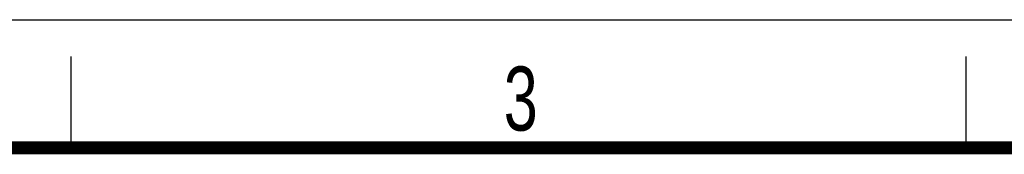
# Model space of a CAD drawing. Header units: millimetres. Extents: x 0 to 210, y 0 to 297.
# Tile 18 of 19: x 102 to 156, y 290 to 297. Entities that reach past the tile are written whole.
import ezdxf

# ---------------------------------------------------------------- set-up
doc = ezdxf.new("R2010")
doc.units = ezdxf.units.MM
doc.header["$LTSCALE"] = 19.36
doc.layers.get('0').update_dxf_attribs({"linetype": 'CONTINUOUS'})
doc.styles.add('TEXTSTYLE_2', font='txt', dxfattribs={"width": 0.75})

msp = doc.modelspace()

# ---------------------------------------------------------------- linework, layer by layer
at = {"color": 2, "linetype": 'CONTINUOUS'}
for p, q in [((0, 297), (210, 297)), ((105, 290), (105, 295)), ((154, 290), (154, 295))]:
    msp.add_line(p, q, dxfattribs=at)
at = {"color": 7, "linetype": 'CONTINUOUS', "const_width": 0.7}
msp.add_lwpolyline([(7, 290), (203, 290)], dxfattribs=at)

# ---------------------------------------------------------------- texts
at = {"color": 5, "linetype": 'CONTINUOUS', "style": 'TEXTSTYLE_2', "width": 0.714286}
msp.add_text('3', height=3.5, dxfattribs=at).set_placement((128.6839, 290.9429))

doc.saveas('drawing.dxf')
